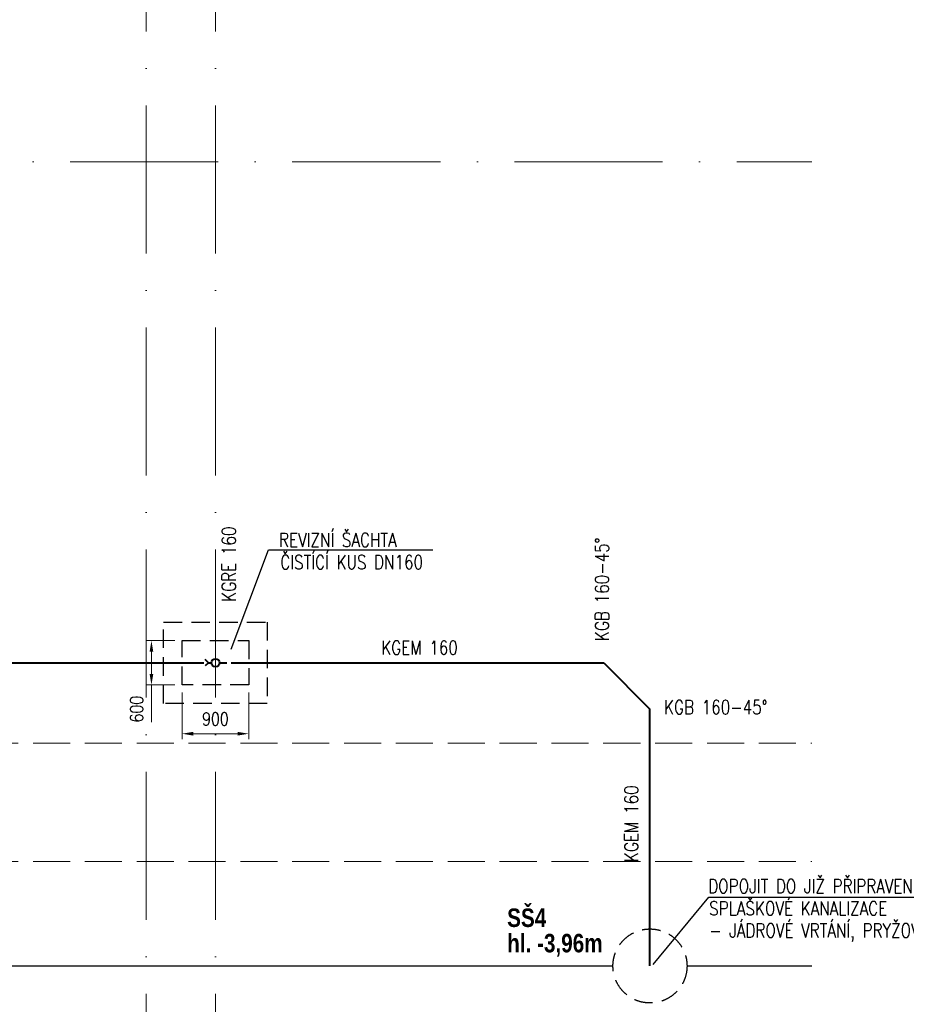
# Model space of a CAD drawing. Header units: millimetres. Extents: x -34728 to 839610, y -480656 to 464976.
# Tile 42 of 69: x 248742 to 260713, y -26660 to -13356. Entities that reach past the tile are written whole.
import ezdxf
from ezdxf.enums import TextEntityAlignment as Align

# ---------------------------------------------------------------- set-up
doc = ezdxf.new("R2010")
doc.units = ezdxf.units.MM
for name, pattern in [('IMPORT-A_CARA_07', [700, 500, -200]), ('IMPORT-KANVPOVO', [2000, 700, -650, 0, -650]), ('ČERCHOVANÁ', [25.4, 12.7, -6.35, 0, -6.35]), ('Čerchovaná 20mm', [3000, 2000, -500, 0, -500]), ('Čárkovaná', [0.75, 0.5, -0.25])]:
    doc.linetypes.add(name, pattern=pattern)
doc.layers.get('0').update_dxf_attribs({"color": 9})
doc.layers.get('Defpoints').update_dxf_attribs({"color": 140})
for name, color, linetype, lineweight in [('!KANAL TRASA', 160, 'G_POTR_627_PN', 30), ('06_KÓTY', 9, 'Continuous', 9), ('09_SANITA', 5, 'Continuous', 9), ('_KANAL TRASA 1', 10, 'IMPORT-KANVPOVO', 70), ('CA_OSY', 9, 'ČERCHOVANÁ', 9), ('PL_KANAL', 240, 'Continuous', 40), ('TEXT25', 3, 'Continuous', 25)]:
    doc.layers.add(name, color=color, linetype=linetype, lineweight=lineweight)
doc.styles.add('Arial_3.5', font='arial.ttf', dxfattribs={"height": 3.5})
doc.styles.add('ROMANS', font='romans', dxfattribs={"width": 0.8})
doc.linetypes.add('G_POTR_627_PN', pattern='A,0.5,-1,2,-6.5,[9,hpfmlin.shx,S=1,R=0,X=0,Y=0],-6.5,2,-1,0.5', length=20)
doc.dimstyles.new('T-50_(3.5)', dxfattribs={"dimscale": 50, "dimtxt": 3.5, "dimasz": 3, "dimexe": 1.5, "dimexo": 2, "dimgap": 0, "dimtad": 0, "dimdec": 1, "dimrnd": 1, "dimtxsty": 'ROMANS', "dimcen": 3, "dimclrd": 256, "dimclre": 256, "dimclrt": 256, "dimadec": 1, "dimazin": 2, "dimtfac": 0.714286, "dimtdec": 1, "dimtmove": 0, "dimatfit": 3, "dimldrblk": 'DOTSMALL', "dimfxl": 1, "dimtvp": 1.142857, "dimtolj": 1, "dimlwd": -1, "dimlwe": -1, "dimarcsym": 0})

# ---------------------------------------------------------------- blocks, each defined once
blk = doc.blocks.new('A$Ca1b42790')
at = {"layer": '!KANAL TRASA', "ltscale": 80}
for points in [[(-9837, -6286), (15493, -6286)], [(16493, -6286), (18178, -6286)]]:
    blk.add_lwpolyline(points, dxfattribs=at)
at = {"layer": '!KANAL TRASA', "linetype": 'Čárkovaná', "ltscale": 500}
blk.add_circle((15993, -6286), 500, dxfattribs=at)
at = {"layer": '_KANAL TRASA 1', "color": 7, "linetype": 'IMPORT-A_CARA_07', "lineweight": 18}
for p, q in [((-9837, -3275), (18178, -3275)), ((-9837, -4875), (18178, -4875))]:
    blk.add_line(p, q, dxfattribs=at)
at = {"layer": 'CA_OSY', "linetype": 'Čerchovaná 20mm'}
for p, q in [((9191, -11661), (9191, 19143)), ((10126, -11661), (10126, 19143)), ((-9837, 4578), (18178, 4578))]:
    blk.add_line(p, q, dxfattribs=at)
blk = doc.blocks.new('A$C292c492e')
at = {"layer": 'PL_KANAL'}
for p, q in [((0, 96), (-42, 138)), ((0, 96), (42, 138)), ((0, 96), (0, 55)), ((0, -55), (0, -154))]:
    blk.add_line(p, q, dxfattribs=at)
blk.add_circle((0, 0), 55, dxfattribs=at)
blk = doc.blocks.new('*D291')
at = {"layer": '06_KÓTY', "transparency": 16777216}
for p, q in [((250935, -22445), (250935, -23079)), ((251835, -22445), (251835, -23079)), ((251085, -23004), (251685, -23004))]:
    blk.add_line(p, q, dxfattribs=at)
at = {"layer": '06_KÓTY', "lineweight": 35, "transparency": 16777216}
for points in [[(251085, -22979), (251085, -23029), (250935, -23004)], [(251685, -22979), (251685, -23029), (251835, -23004)]]:
    blk.add_solid(points, dxfattribs=at)
at = {"layer": 'Defpoints', "color": 0, "lineweight": 35, "transparency": 16777216}
for p in [(250935, -22345), (251835, -22345), (251835, -23004)]:
    blk.add_point(p, dxfattribs=at)
at = {"layer": '06_KÓTY', "transparency": 16777216, "insert": (251385, -22804), "char_height": 175, "attachment_point": 5, "style": 'ROMANS'}
blk.add_mtext('\\A1;900', dxfattribs=at)
blk = doc.blocks.new('_DotSmall')
at = {"color": 0, "linetype": 'ByBlock', "const_width": 0.5}
blk.add_lwpolyline([(-0.0625, 0, 1), (0.0625, 0, 1)], format="xyb", close=True, dxfattribs=at)
blk = doc.blocks.new('*D292')
at = {"layer": '06_KÓTY', "transparency": 16777216}
for p, q in [((250835, -21745), (250446, -21745)), ((250521, -21895), (250521, -22195)), ((250835, -22345), (250446, -22345)), ((250521, -22345), (250521, -22849))]:
    blk.add_line(p, q, dxfattribs=at)
at = {"layer": '06_KÓTY', "lineweight": 35, "transparency": 16777216}
for points in [[(250496, -21895), (250546, -21895), (250521, -21745)], [(250496, -22195), (250546, -22195), (250521, -22345)]]:
    blk.add_solid(points, dxfattribs=at)
at = {"layer": 'Defpoints', "color": 0, "lineweight": 35, "transparency": 16777216}
for p in [(250935, -21745), (250521, -22345), (250935, -22345)]:
    blk.add_point(p, dxfattribs=at)
at = {"layer": '06_KÓTY', "transparency": 16777216, "insert": (250321, -22672), "char_height": 175, "attachment_point": 5, "rotation": 90, "style": 'ROMANS'}
blk.add_mtext('\\A1;600', dxfattribs=at)

msp = doc.modelspace()

# ---------------------------------------------------------------- block references
at = {"color": 220, "lineweight": 35}
msp.add_blockref('A$Ca1b42790', (241259.25, -19856.12), dxfattribs=at)

# ---------------------------------------------------------------- next in the draw order: linework, layer by layer
at = {"layer": 'PL_KANAL'}
for p, q in [((245277.26, -22045.35), (251229.47, -22045.35)), ((251599.47, -22045.35), (256627.24, -22045.35)), ((256627.24, -22045.35), (257252.3, -22670.41)), ((257252.3, -26141.83), (257252.3, -22670.41))]:
    msp.add_line(p, q, dxfattribs=at)
at = {"layer": 'PL_KANAL', "linetype": 'Čárkovaná', "lineweight": 25, "ltscale": 500}
for points in [[(250685.47, -22595.35), (250685.47, -21495.35), (252085.47, -21495.35), (252085.47, -22595.35)], [(250935.47, -22345.35), (250935.47, -21745.35), (251835.47, -21745.35), (251835.47, -22345.35)]]:
    msp.add_lwpolyline(points, close=True, dxfattribs=at)
at = {"layer": 'TEXT25', "color": 2, "transparency": 33554687}
for p, q in [((251595.98, -21863.61), (252100.71, -20517.27)), ((252100.71, -20517.27), (254318.92, -20517.27))]:
    msp.add_line(p, q, dxfattribs=at)
at = {"layer": 'TEXT25', "color": 2}
for p, q in [((257293.84, -26120.09), (258046.29, -25212.3)), ((258046.29, -25212.3), (262431.82, -25212.3))]:
    msp.add_line(p, q, dxfattribs=at)

# ---------------------------------------------------------------- next in the draw order: block references
at = {"color": 220, "lineweight": 35, "rotation": 90}
msp.add_blockref('A$C292c492e', (251385.47, -22045.35), dxfattribs=at)

# ---------------------------------------------------------------- next in the draw order: texts
at = {"layer": '09_SANITA', "color": 160, "char_height": 250, "attachment_point": 1, "style": 'Arial_3.5'}
for s, insert in [('\\pt3000;{\\fArial|b1|i0|c238|p34;\\W0.8;SŠ4}', (255323.74, -25365.28)), ('\\pt3000;{\\fArial|b1|i0|c238|p34;\\W0.8;hl. -3,96m}', (255323.98, -25708.36))]:
    msp.add_mtext_dynamic_manual_height_columns(s, width=14550.3975, gutter_width=6250, heights=[0], dxfattribs=dict(at, insert=insert))
at = {"layer": 'TEXT25', "transparency": 33554687, "style": 'ROMANS', "width": 0.8}
for s, p in [('KGRE 160', (251660.11, -20712.97)), ('KGB 160-45%%D', (256697.96, -21052.64)), ('KGEM 160', (257094.5, -24219.06))]:
    msp.add_text(s, height=187.5, rotation=90, dxfattribs=at).set_placement(p, align=Align.CENTER)
at = {"layer": 'TEXT25', "color": 2, "transparency": 33554687, "style": 'ROMANS', "width": 0.8}
for s, p in [('REVIZNÍ ŠACHTA', (253037.7, -20479.55)), ('ČISTÍCÍ KUS DN160', (253224.43, -20779.55))]:
    msp.add_text(s, height=187.5, dxfattribs=at).set_placement(p, align=Align.CENTER)
at = {"layer": 'TEXT25', "transparency": 33554687, "style": 'ROMANS', "width": 0.8}
for s, p in [('KGEM 160', (254140.86, -21934.95)), ('KGB 160-45%%D', (258140.14, -22740.25))]:
    msp.add_text(s, height=187.5, dxfattribs=at).set_placement(p, align=Align.CENTER)
at = {"layer": 'TEXT25', "color": 2, "style": 'ROMANS', "width": 0.8}
for s, p in [('DOPOJIT DO JIŽ PŘIPRAVENÉ ŠACHTY', (258037.8, -25157.57)), ('SPLAŠKOVÉ KANALIZACE ', (258051.92, -25457.57)), ('- JÁDROVÉ VRTÁNÍ, PRYŽOVÝ TĚSNÍCÍ KROUŽEK ', (258051.92, -25757.57))]:
    msp.add_text(s, height=187.5, dxfattribs=at).set_placement(p)

# ---------------------------------------------------------------- next in the draw order: dimensions: what is measured, and where the dimension line sits
at = {"layer": '06_KÓTY'}
dim = msp.add_linear_dim(base=(250520.63, -22345.35), p1=(250935.47, -21745.35), p2=(250935.47, -22345.35), angle=270, dimstyle='T-50_(3.5)', dxfattribs=at)
dim.commit()
dim.dimension.update_dxf_attribs({"geometry": '*D292', "text_midpoint": (250520.63, -22672.02), "dimtype": 161})
dim = msp.add_aligned_dim(p1=(250935.47, -22345.35), p2=(251835.47, -22345.35), distance=-658.32, dimstyle='T-50_(3.5)', dxfattribs=at)
dim.commit()
dim.dimension.update_dxf_attribs({"geometry": '*D291', "text_midpoint": (251385.47, -22803.67)})

doc.saveas('drawing.dxf')
